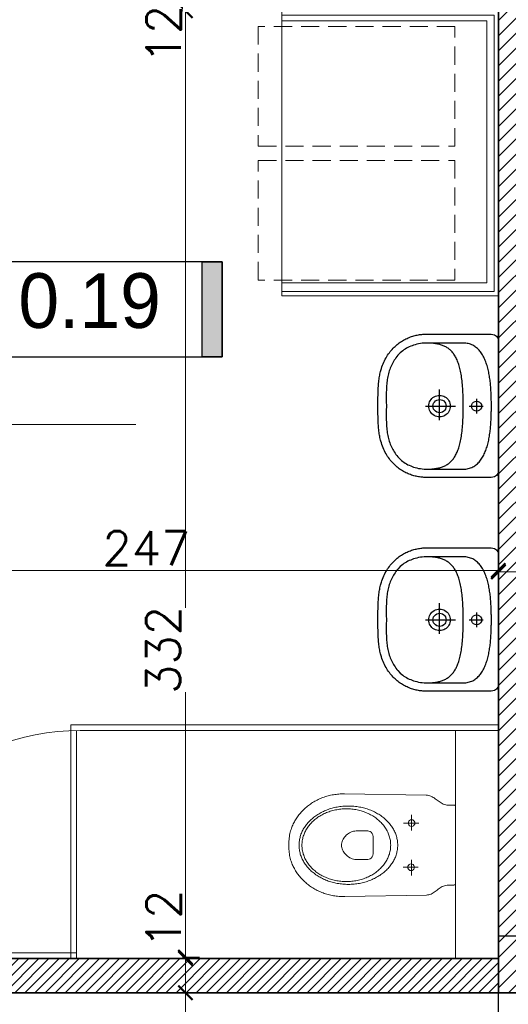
# Model space of a CAD drawing. Header units: millimetres. Extents: x -740 to 33545, y 5178 to 22494.
# Tile 159 of 256: x 10086 to 10258, y 9904 to 10249. Entities that reach past the tile are written whole.
import ezdxf
from ezdxf.lldxf.tags import DXFTag

# ---------------------------------------------------------------- set-up
doc = ezdxf.new("R2010")
doc.units = ezdxf.units.MM
doc.header["$MEASUREMENT"] = 0
doc.linetypes.add('DASHED2', pattern=[9.525, 6.35, -3.175])
doc.layers.get('Defpoints').update_dxf_attribs({"color": 252})
for name, color, linetype, lineweight in [('A_istniejące ściany', 252, 'Continuous', 35), ('A_opisy', 252, 'Continuous', 15), ('A_wyposażenie', 252, 'Continuous', 9), ('A_ściany projektowane', 252, 'Continuous', 35), ('l.przerywana', 252, 'ICAD_ISO03W100', 5), ('l.widokowa', 252, 'Continuous', 15), ('l.wypełnien', 252, 'Continuous', 5), ('szraf1', 252, 'Continuous', 5), ('wymiarowanie', 252, 'Continuous', 9)]:
    doc.layers.add(name, color=color, linetype=linetype, lineweight=lineweight)
doc.layers.add('tabelki opis', color=252, linetype='Continuous')
doc.layers.add('WYPOSAŻENIE', color=252, linetype='Continuous')
doc.styles.add('ARIALL', font='GOTHIC.TTF', dxfattribs={"height": 40})
doc.styles.add('styl2', font='simplex.shx')
tags = doc.linetypes.add('ICAD_ISO03W100', pattern=[30, 12, -18]).pattern_tags.tags
tags[6:7] = [DXFTag(74, 4), DXFTag(75, 0), DXFTag(340, '0'), DXFTag(46, 1.0), DXFTag(50, 0.0), DXFTag(44, 0.0), DXFTag(45, 0.0)]
tags[4:5] = [DXFTag(74, 4), DXFTag(75, 0), DXFTag(340, '0'), DXFTag(46, 1.0), DXFTag(50, 0.0), DXFTag(44, 0.0), DXFTag(45, 0.0)]
doc.dimstyles.new('Skala 1-50', dxfattribs={"dimtxt": 12, "dimasz": 5, "dimexe": 1, "dimexo": 1, "dimgap": 1.5, "dimtad": 1, "dimdec": 1, "dimrnd": 0.5, "dimtxsty": 'styl2', "dimblk": 'ARCHTICK', "dimcen": 5, "dimadec": 0, "dimazin": 0, "dimtfac": 1, "dimtdec": 1, "dimtmove": 1, "dimatfit": 3, "dimldrblk": 'ARCHTICK', "dimfxl": 0, "dimlwd": -1, "dimlwe": -1, "dimarcsym": 0})

# ---------------------------------------------------------------- blocks, each defined once
blk = doc.blocks.new('zw$1165')
at = {"layer": 'WYPOSAŻENIE', "color": 0}
for points in [[(25.14, 42.24), (24.52, 42.24), (23.91, 42.24), (23.31, 42.24), (22.72, 42.23), (22.13, 42.23), (21.56, 42.22), (20.99, 42.2), (20.44, 42.19), (19.89, 42.17), (19.35, 42.15), (18.82, 42.12), (18.3, 42.09), (17.78, 42.05), (17.28, 42.01), (16.78, 41.96), (16.3, 41.91), (15.82, 41.85), (15.35, 41.78), (14.89, 41.71), (14.43, 41.63), (13.99, 41.54), (13.55, 41.44), (13.12, 41.33), (12.7, 41.22), (12.7, 41.22), (12.09, 41.03), (11.51, 40.84), (10.93, 40.63), (10.38, 40.4), (9.84, 40.17), (9.32, 39.92), (8.81, 39.67), (8.32, 39.4), (7.85, 39.12), (7.39, 38.84), (6.95, 38.54), (6.52, 38.23), (6.11, 37.92), (5.72, 37.6), (5.34, 37.27), (4.97, 36.93), (4.62, 36.58), (4.28, 36.23), (3.96, 35.87), (3.65, 35.51), (3.36, 35.14), (3.08, 34.76), (2.81, 34.39), (2.56, 34), (2.32, 33.62), (2.09, 33.23), (1.88, 32.83), (1.67, 32.44), (1.48, 32.04), (1.31, 31.64), (1.14, 31.24), (0.99, 30.84), (0.85, 30.44), (0.72, 30.03), (0.6, 29.63), (0.49, 29.23), (0.4, 28.83), (0.31, 28.43), (0.24, 28.03), (0.17, 27.64), (0.12, 27.25), (0.08, 26.86), (0.04, 26.47), (0.02, 26.09), (0, 25.72), (0, 25.34), (0, 25.34), (0, 3.19), (0.03, 2.5), (0.11, 1.9), (0.25, 1.4), (0.44, 0.99), (0.7, 0.66), (1.01, 0.4), (1.39, 0.22), (1.82, 0.09), (2.33, 0.02), (2.89, 0), (25.14, 0), (47.39, 0), (47.96, 0.02), (48.46, 0.09), (48.9, 0.22), (49.28, 0.4), (49.59, 0.66), (49.84, 0.99), (50.04, 1.4), (50.18, 1.9), (50.26, 2.5), (50.29, 3.19), (50.29, 25.34), (50.28, 25.72), (50.27, 26.09), (50.24, 26.47), (50.21, 26.86), (50.17, 27.25), (50.11, 27.64), (50.05, 28.03), (49.98, 28.43), (49.89, 28.83), (49.79, 29.23), (49.69, 29.63), (49.57, 30.03), (49.44, 30.44), (49.3, 30.84), (49.15, 31.24), (48.98, 31.64), (48.8, 32.04), (48.61, 32.44), (48.41, 32.83), (48.2, 33.23), (47.97, 33.62), (47.73, 34), (47.48, 34.39), (47.21, 34.76), (46.93, 35.14), (46.63, 35.51), (46.33, 35.87), (46, 36.23), (45.67, 36.58), (45.32, 36.93), (44.95, 37.27), (44.57, 37.6), (44.17, 37.92), (43.76, 38.23), (43.34, 38.54), (42.9, 38.84), (42.44, 39.12), (41.96, 39.4), (41.48, 39.67), (40.97, 39.92), (40.45, 40.17), (39.91, 40.4), (39.35, 40.63), (38.78, 40.84), (38.19, 41.03), (37.59, 41.22), (37.59, 41.22), (37.16, 41.33), (36.74, 41.44), (36.3, 41.54), (35.85, 41.63), (35.4, 41.71), (34.94, 41.78), (34.47, 41.85), (33.99, 41.91), (33.5, 41.96), (33.01, 42.01), (32.5, 42.05), (31.99, 42.09), (31.47, 42.12), (30.94, 42.15), (30.4, 42.17), (29.85, 42.19), (29.3, 42.2), (28.73, 42.22), (28.15, 42.23), (27.57, 42.23), (26.98, 42.24), (26.38, 42.24), (25.76, 42.24), (25.14, 42.24), (25.14, 42.24)], [(25.25, 39.29), (25.78, 39.29), (26.31, 39.3), (26.86, 39.3), (27.41, 39.3), (27.96, 39.31), (28.52, 39.31), (29.08, 39.31), (29.65, 39.31), (30.21, 39.3), (30.77, 39.29), (31.33, 39.27), (31.89, 39.24), (32.45, 39.21), (32.99, 39.17), (33.53, 39.12), (34.07, 39.06), (34.59, 38.99), (35.1, 38.9), (35.61, 38.8), (36.12, 38.69), (36.61, 38.56), (37.11, 38.42), (37.6, 38.27), (38.08, 38.1), (38.56, 37.92), (39.04, 37.72), (39.51, 37.51), (39.97, 37.28), (40.43, 37.04), (40.88, 36.78), (41.33, 36.51), (41.77, 36.22), (42.21, 35.91), (42.64, 35.58), (43.06, 35.24), (43.92, 34.42), (44.3, 33.99), (44.65, 33.56), (44.97, 33.12), (45.27, 32.67), (45.54, 32.21), (45.8, 31.73), (46.03, 31.25), (46.24, 30.75), (46.44, 30.24), (46.62, 29.71), (46.79, 29.16), (46.94, 28.6), (47.09, 28.02), (47.2, 27.34), (47.29, 26.67), (47.35, 26), (47.38, 25.32), (47.38, 12.31), (47.36, 11.84), (47.32, 11.39), (47.25, 10.96), (47.17, 10.54), (47.06, 10.13), (46.93, 9.74), (46.77, 9.36), (46.6, 8.99), (46.41, 8.64), (46.2, 8.3), (45.97, 7.97), (45.73, 7.65), (45.47, 7.35), (45.19, 7.06), (44.89, 6.78), (44.58, 6.51), (44.26, 6.26), (43.92, 6.01), (43.57, 5.78), (43.21, 5.55), (42.83, 5.34), (42.45, 5.14), (42.05, 4.94), (41.64, 4.76), (41.23, 4.58), (40.81, 4.42), (40.37, 4.26), (39.93, 4.11), (39.49, 3.97), (39.04, 3.84), (38.58, 3.72), (38.12, 3.6), (37.65, 3.49), (37.18, 3.39), (36.71, 3.3), (36.23, 3.21), (35.76, 3.13), (35.28, 3.05), (34.8, 2.98), (34.33, 2.92), (33.85, 2.86), (33.38, 2.8), (32.91, 2.76), (32.44, 2.71), (31.97, 2.67), (31.51, 2.64), (31.06, 2.61), (30.61, 2.58), (30.16, 2.56), (29.73, 2.53), (29.3, 2.52), (28.88, 2.5), (28.46, 2.49), (28.06, 2.48), (27.67, 2.47), (27.28, 2.47), (26.91, 2.46), (26.55, 2.46), (26.21, 2.46), (25.87, 2.46), (25.55, 2.46), (25.25, 2.46), (25.25, 2.46), (24.94, 2.46), (24.63, 2.46), (24.29, 2.46), (23.95, 2.46), (23.59, 2.46), (23.22, 2.47), (22.83, 2.47), (22.44, 2.48), (22.04, 2.49), (21.62, 2.5), (21.2, 2.52), (20.77, 2.53), (20.34, 2.56), (19.89, 2.58), (19.44, 2.61), (18.99, 2.64), (18.53, 2.67), (18.06, 2.71), (17.59, 2.76), (17.12, 2.8), (16.65, 2.86), (16.17, 2.92), (15.69, 2.98), (15.22, 3.05), (14.74, 3.13), (14.26, 3.21), (13.79, 3.3), (13.32, 3.39), (12.85, 3.49), (12.38, 3.6), (11.92, 3.72), (11.46, 3.84), (11.01, 3.97), (10.56, 4.11), (10.13, 4.26), (9.69, 4.42), (9.27, 4.58), (8.85, 4.76), (8.45, 4.94), (8.05, 5.14), (7.67, 5.34), (7.29, 5.55), (6.93, 5.78), (6.58, 6.01), (6.24, 6.26), (5.92, 6.51), (5.61, 6.78), (5.31, 7.06), (5.03, 7.35), (4.77, 7.65), (4.52, 7.97), (4.3, 8.3), (4.09, 8.64), (3.9, 8.99), (3.72, 9.36), (3.57, 9.74), (3.44, 10.13), (3.33, 10.54), (3.25, 10.96), (3.18, 11.39), (3.14, 11.84), (3.12, 12.31), (3.12, 12.31), (3.12, 25.32), (3.15, 26), (3.21, 26.67), (3.29, 27.34), (3.41, 28.02), (3.56, 28.6), (3.71, 29.16), (3.88, 29.71), (4.06, 30.24), (4.26, 30.75), (4.47, 31.25), (4.7, 31.73), (4.96, 32.21), (5.23, 32.67), (5.53, 33.12), (5.85, 33.56), (6.2, 33.99), (6.57, 34.42), (7.43, 35.24), (7.86, 35.58), (8.29, 35.91), (8.73, 36.22), (9.17, 36.51), (9.62, 36.78), (10.07, 37.04), (10.53, 37.28), (10.99, 37.51), (11.46, 37.72), (11.94, 37.92), (12.42, 38.1), (12.9, 38.27), (13.39, 38.42), (13.88, 38.56), (14.38, 38.69), (14.89, 38.8), (15.4, 38.9), (15.91, 38.99), (16.43, 39.06), (16.96, 39.12), (17.51, 39.17), (18.05, 39.21), (18.61, 39.24), (19.16, 39.27), (19.73, 39.29), (20.29, 39.3), (20.85, 39.31), (21.42, 39.31), (21.98, 39.31), (22.54, 39.31), (23.09, 39.3), (23.64, 39.3), (24.19, 39.3), (24.72, 39.29), (25.25, 39.29)], [(25.25, 12.31), (24.4, 12.31), (23.58, 12.32), (22.77, 12.34), (21.99, 12.36), (21.22, 12.38), (20.48, 12.42), (19.75, 12.45), (19.05, 12.5), (18.36, 12.55), (17.7, 12.6), (17.05, 12.67), (16.42, 12.73), (15.81, 12.81), (15.22, 12.89), (14.64, 12.98), (14.09, 13.07), (13.55, 13.17), (13.03, 13.27), (12.52, 13.38), (12.03, 13.5), (11.56, 13.62), (11.1, 13.75), (10.66, 13.89), (10.24, 14.03), (9.83, 14.18), (9.43, 14.33), (9.05, 14.49), (8.69, 14.66), (8.34, 14.83), (8, 15.01), (7.68, 15.19), (7.37, 15.38), (7.07, 15.58), (6.79, 15.79), (6.52, 16), (6.26, 16.21), (6.01, 16.44), (5.78, 16.67), (5.56, 16.9), (5.35, 17.15), (5.15, 17.4), (4.96, 17.65), (4.79, 17.91), (4.62, 18.18), (4.46, 18.46), (4.32, 18.74), (4.18, 19.03), (4.06, 19.32), (3.94, 19.62), (3.83, 19.93), (3.73, 20.24), (3.64, 20.56), (3.56, 20.89), (3.48, 21.23), (3.42, 21.57), (3.36, 21.91), (3.31, 22.27), (3.26, 22.63), (3.22, 23), (3.19, 23.37), (3.17, 23.75), (3.15, 24.14), (3.13, 24.54), (3.13, 24.94), (3.12, 25.34)], [(25.26, 16.85), (25.77, 16.89), (26.26, 16.99), (26.72, 17.15), (27.16, 17.37), (27.56, 17.64), (27.92, 17.96), (28.24, 18.32), (28.51, 18.72), (28.73, 19.16), (28.89, 19.62), (28.99, 20.11), (29.03, 20.63), (28.99, 21.14), (28.89, 21.63), (28.73, 22.09), (28.51, 22.53), (28.24, 22.93), (27.92, 23.29), (27.56, 23.61), (27.16, 23.88), (26.72, 24.1), (26.26, 24.26), (25.77, 24.36), (25.26, 24.4), (24.75, 24.36), (24.26, 24.26), (23.79, 24.1), (23.36, 23.88), (22.95, 23.61), (22.59, 23.29), (22.27, 22.93), (22, 22.53), (21.78, 22.09), (21.62, 21.63), (21.52, 21.14), (21.49, 20.63), (21.52, 20.11), (21.62, 19.62), (21.78, 19.16), (22, 18.72), (22.27, 18.32), (22.59, 17.96), (22.95, 17.64), (23.36, 17.37), (23.79, 17.15), (24.26, 16.99), (24.75, 16.89), (25.26, 16.85)], [(47.38, 25.34), (47.37, 24.94), (47.37, 24.54), (47.35, 24.14), (47.33, 23.75), (47.31, 23.37), (47.28, 23), (47.24, 22.63), (47.19, 22.27), (47.14, 21.91), (47.08, 21.57), (47.02, 21.23), (46.94, 20.89), (46.86, 20.56), (46.77, 20.24), (46.67, 19.93), (46.56, 19.62), (46.44, 19.32), (46.32, 19.03), (46.18, 18.74), (46.04, 18.46), (45.88, 18.18), (45.71, 17.91), (45.54, 17.65), (45.35, 17.4), (45.15, 17.15), (44.94, 16.9), (44.72, 16.67), (44.49, 16.44), (44.24, 16.21), (43.98, 16), (43.71, 15.79), (43.43, 15.58), (43.13, 15.38), (42.82, 15.19), (42.5, 15.01), (42.16, 14.83), (41.81, 14.66), (41.45, 14.49), (41.07, 14.33), (40.67, 14.18), (40.26, 14.03), (39.84, 13.89), (39.4, 13.75), (38.94, 13.62), (38.47, 13.5), (37.98, 13.38), (37.47, 13.27), (36.95, 13.17), (36.41, 13.07), (35.85, 12.98), (35.28, 12.89), (34.69, 12.81), (34.08, 12.73), (33.45, 12.67), (32.8, 12.6), (32.14, 12.55), (31.45, 12.5), (30.75, 12.45), (30.02, 12.42), (29.28, 12.38), (28.51, 12.36), (27.73, 12.34), (26.92, 12.32), (26.1, 12.31), (25.25, 12.31)], [(25.26, 25.56), (25.26, 15)], [(25.26, 18.31), (25.79, 18.37), (26.27, 18.55), (26.7, 18.82), (27.06, 19.18), (27.33, 19.61), (27.51, 20.1), (27.57, 20.63), (27.51, 21.15), (27.33, 21.64), (27.06, 22.07), (26.7, 22.43), (26.27, 22.7), (25.79, 22.88), (25.26, 22.94), (24.73, 22.88), (24.24, 22.7), (23.81, 22.43), (23.45, 22.07), (23.18, 21.64), (23.01, 21.15), (22.94, 20.63), (22.94, 20.63), (23.01, 20.1), (23.18, 19.61), (23.45, 19.18), (23.81, 18.82), (24.24, 18.55), (24.73, 18.37), (25.26, 18.31), (25.26, 18.31)], [(30.17, 20.65), (19.42, 20.65)], [(22.71, 7.72), (27.8, 7.72)], [(25.26, 5.87), (25.81, 5.96), (26.3, 6.21), (26.68, 6.59), (26.93, 7.08), (27.02, 7.63), (26.93, 8.19), (26.68, 8.67), (26.3, 9.05), (25.81, 9.3), (25.26, 9.39), (24.7, 9.3), (24.22, 9.05), (23.84, 8.67), (23.59, 8.19), (23.5, 7.63), (23.59, 7.08), (23.84, 6.59), (24.22, 6.21), (24.7, 5.96), (25.26, 5.87)], [(25.25, 10.21), (25.25, 5.27)]]:
    blk.add_lwpolyline(points, dxfattribs=at)
blk = doc.blocks.new('_ArchTick')
at = {"color": 0, "linetype": 'ByBlock', "const_width": 0.15}
blk.add_lwpolyline([(-0.5, -0.5), (0.5, 0.5)], dxfattribs=at)
blk = doc.blocks.new('*D1180')
at = {"layer": 'Defpoints', "color": 0}
for p in [(10254.19, 10079.07), (10007.19, 10070.25), (10254.19, 10055.97)]:
    blk.add_point(p, dxfattribs=at)
at = {"layer": 'wymiarowanie', "color": 0}
for p, q in [((10007.19, 10060.97), (10007.19, 10054.97)), ((10254.19, 10060.97), (10254.19, 10054.97)), ((10007.19, 10055.97), (10254.19, 10055.97))]:
    blk.add_line(p, q, dxfattribs=at)
at = {"layer": 'wymiarowanie', "color": 0, "xscale": 5, "yscale": 5, "zscale": 5, "rotation": 180}
blk.add_blockref('_ArchTick', (10007.19, 10055.97), dxfattribs=at)
at = {"layer": 'wymiarowanie', "color": 0, "xscale": 5, "yscale": 5, "zscale": 5}
blk.add_blockref('_ArchTick', (10254.19, 10055.97), dxfattribs=at)
at = {"layer": 'wymiarowanie', "color": 0, "insert": (10130.69, 10063.77), "char_height": 12, "attachment_point": 5, "style": 'styl2'}
blk.add_mtext('247', dxfattribs=at)
blk = doc.blocks.new('*D1181')
at = {"layer": 'Defpoints', "color": 0}
for p in [(10254.19, 10079.07), (10279.59, 10078.25), (10279.59, 10055.46)]:
    blk.add_point(p, dxfattribs=at)
at = {"layer": 'wymiarowanie', "color": 0}
for p, q in [((10254.19, 10060.46), (10254.19, 10054.46)), ((10279.59, 10060.46), (10279.59, 10054.46)), ((10254.19, 10055.46), (10279.59, 10055.46)), ((10279.59, 10055.46), (10327.64, 10055.46))]:
    blk.add_line(p, q, dxfattribs=at)
at = {"layer": 'wymiarowanie', "color": 0, "xscale": 5, "yscale": 5, "zscale": 5, "rotation": 180}
blk.add_blockref('_ArchTick', (10254.19, 10055.46), dxfattribs=at)
at = {"layer": 'wymiarowanie', "color": 0, "xscale": 5, "yscale": 5, "zscale": 5}
blk.add_blockref('_ArchTick', (10279.59, 10055.46), dxfattribs=at)
at = {"layer": 'wymiarowanie', "color": 0, "insert": (10310.57, 10063.81), "char_height": 12, "attachment_point": 5, "style": 'styl2'}
blk.add_mtext('25,5', dxfattribs=at)
blk = doc.blocks.new('*D2218')
at = {"layer": 'Defpoints', "color": 0}
for p in [(10154.19, 10264.34), (10144.39, 10252.34), (10152.1, 10252.34)]:
    blk.add_point(p, dxfattribs=at)
at = {"layer": 'wymiarowanie', "color": 0}
for p, q in [((10149.39, 10264.34), (10143.39, 10264.34)), ((10144.39, 10264.34), (10144.39, 10252.34)), ((10149.39, 10252.34), (10143.39, 10252.34))]:
    blk.add_line(p, q, dxfattribs=at)
at = {"layer": 'wymiarowanie', "color": 0, "xscale": 5, "yscale": 5, "zscale": 5}
for p, rotation in [((10144.39, 10264.34), 90), ((10144.39, 10252.34), 270)]:
    blk.add_blockref('_ArchTick', p, dxfattribs=dict(at, rotation=rotation))
at = {"layer": 'wymiarowanie', "color": 0, "insert": (10136.74, 10244.13), "char_height": 12, "attachment_point": 5, "rotation": 90, "style": 'styl2'}
blk.add_mtext('12', dxfattribs=at)
blk = doc.blocks.new('*D2219')
at = {"layer": 'Defpoints', "color": 0}
for p in [(10152.1, 10252.34), (10144.39, 9920.26), (10165.23, 9920.26)]:
    blk.add_point(p, dxfattribs=at)
at = {"layer": 'wymiarowanie', "color": 0}
for p, q in [((10149.39, 10252.34), (10143.39, 10252.34)), ((10144.39, 10252.34), (10144.39, 10042.8)), ((10144.39, 9920.26), (10144.39, 10013.25)), ((10149.39, 9920.26), (10143.39, 9920.26))]:
    blk.add_line(p, q, dxfattribs=at)
at = {"layer": 'wymiarowanie', "color": 0, "xscale": 5, "yscale": 5, "zscale": 5}
for p, rotation in [((10144.39, 10252.34), 90), ((10144.39, 9920.26), 270)]:
    blk.add_blockref('_ArchTick', p, dxfattribs=dict(at, rotation=rotation))
at = {"layer": 'wymiarowanie', "color": 0, "insert": (10136.59, 10028.03), "char_height": 12, "attachment_point": 5, "rotation": 90, "style": 'styl2'}
blk.add_mtext('332', dxfattribs=at)
blk = doc.blocks.new('*D2220')
at = {"layer": 'Defpoints', "color": 0}
for p in [(10165.23, 9919.76), (10144.39, 9907.76), (10155.37, 9907.76)]:
    blk.add_point(p, dxfattribs=at)
at = {"layer": 'wymiarowanie', "color": 0}
for p, q in [((10149.39, 9919.76), (10143.39, 9919.76)), ((10144.39, 9919.76), (10144.39, 9907.76)), ((10149.39, 9907.76), (10143.39, 9907.76))]:
    blk.add_line(p, q, dxfattribs=at)
at = {"layer": 'wymiarowanie', "color": 0, "xscale": 5, "yscale": 5, "zscale": 5}
for p, rotation in [((10144.39, 9919.76), 90), ((10144.39, 9907.76), 270)]:
    blk.add_blockref('_ArchTick', p, dxfattribs=dict(at, rotation=rotation))
at = {"layer": 'wymiarowanie', "color": 0, "insert": (10136.74, 9933.67), "char_height": 12, "attachment_point": 5, "rotation": 90, "style": 'styl2'}
blk.add_mtext('12', dxfattribs=at)
blk = doc.blocks.new('*D2221')
at = {"layer": 'Defpoints', "color": 0}
for p in [(10155.37, 9907.76), (10144.39, 9782.76), (10155.37, 9782.76)]:
    blk.add_point(p, dxfattribs=at)
at = {"layer": 'wymiarowanie', "color": 0}
for p, q in [((10149.39, 9907.76), (10143.39, 9907.76)), ((10144.39, 9907.76), (10144.39, 9782.76)), ((10149.39, 9782.76), (10143.39, 9782.76))]:
    blk.add_line(p, q, dxfattribs=at)
at = {"layer": 'wymiarowanie', "color": 0, "xscale": 5, "yscale": 5, "zscale": 5}
for p, rotation in [((10144.39, 9907.76), 90), ((10144.39, 9782.76), 270)]:
    blk.add_blockref('_ArchTick', p, dxfattribs=dict(at, rotation=rotation))
at = {"layer": 'wymiarowanie', "color": 0, "insert": (10136.59, 9845.26), "char_height": 12, "attachment_point": 5, "rotation": 90, "style": 'styl2'}
blk.add_mtext('125', dxfattribs=at)
blk = doc.blocks.new('*D2478')
at = {"layer": 'Defpoints', "color": 0}
for p in [(10007.19, 9907.76), (10279.59, 9907.76), (10279.59, 9871.75)]:
    blk.add_point(p, dxfattribs=at)
at = {"layer": 'wymiarowanie', "color": 0}
for p, q in [((10007.19, 9876.75), (10007.19, 9870.75)), ((10279.59, 9876.75), (10279.59, 9870.75)), ((10007.19, 9871.75), (10279.59, 9871.75))]:
    blk.add_line(p, q, dxfattribs=at)
at = {"layer": 'wymiarowanie', "color": 0, "xscale": 5, "yscale": 5, "zscale": 5, "rotation": 180}
blk.add_blockref('_ArchTick', (10007.19, 9871.75), dxfattribs=at)
at = {"layer": 'wymiarowanie', "color": 0, "xscale": 5, "yscale": 5, "zscale": 5}
blk.add_blockref('_ArchTick', (10279.59, 9871.75), dxfattribs=at)
at = {"layer": 'wymiarowanie', "color": 0, "insert": (10143.39, 9880.09), "char_height": 12, "attachment_point": 5, "style": 'styl2'}
blk.add_mtext('272,5', dxfattribs=at)

msp = doc.modelspace()

# ---------------------------------------------------------------- hatches: boundary and pattern name
at = {"layer": 'l.wypełnien'}
h = msp.add_hatch(dxfattribs=at)
h.set_pattern_fill('ANSI31', color=256, scale=30, style=0)
h.paths.add_polyline_path([(10179.68, 10402.52), (10279.59, 10402.52), (10279.59, 10396.52), (10273.59, 10396.52), (10273.59, 10123.69), (10279.59, 10126.48), (10279.59, 10017.29), (10316.23, 10017.29), (10316.23, 9992.74), (10279.59, 9992.74), (10279.59, 9927.76), (10254.19, 9927.76), (10254.19, 10359.34), (10179.68, 10359.34)])
h.paths.add_polyline_path([(10260.11, 10246.37), (10272.71, 10246.37), (10272.71, 10279.87), (10260.11, 10279.87)], flags=24)
h.paths.add_polyline_path([(10504.8, 10309.84), (10504.8, 10297.84), (10504.8, 10254.75), (10504.8, 10017.29), (10504.8, 9992.74), (10504.8, 9927.76), (10529.35, 9927.76), (10529.35, 10281.34), (10542.35, 10281.34), (10542.35, 10359.34), (10636.35, 10359.34), (10635.51, 10402.52), (10504.8, 10402.52), (10504.8, 10396.52)])
h.paths.add_polyline_path([(10504.8, 10396.52), (10510.8, 10396.52), (10510.8, 10309.84), (10504.8, 10309.84)], flags=16)
h.paths.add_polyline_path([(10504.8, 10392.52), (10504.8, 10309.84), (10510.8, 10309.84), (10510.8, 10396.52), (10504.8, 10396.52)], flags=0)
h.paths.add_polyline_path([(10515.95, 10326.34), (10515.95, 10347.34), (10530.35, 10347.34), (10530.35, 10326.34)], flags=16)
h.paths.add_polyline_path([(10515.95, 10347.34), (10515.95, 10326.34), (10530.35, 10326.34), (10530.35, 10347.34)], flags=0)
h.paths.add_polyline_path([(10515.95, 10297.84), (10515.95, 10293.34), (10530.35, 10293.34), (10530.35, 10314.34), (10515.95, 10314.34), (10515.95, 10309.84)], flags=16)
h.paths.add_polyline_path([(10515.95, 10297.84), (10515.95, 10309.84), (10515.95, 10314.34), (10530.35, 10314.34), (10530.35, 10293.34), (10515.95, 10293.34)], flags=0)
h.paths.add_polyline_path([(10504.8, 10254.75), (10504.8, 10297.84), (10510.8, 10297.84), (10510.8, 10254.75)], flags=16)
h.paths.add_polyline_path([(10510.8, 10254.75), (10510.8, 10297.84), (10504.8, 10297.84), (10504.8, 10259.75), (10504.8, 10254.75)], flags=0)
h.paths.add_polyline_path([(10504.8, 10297.84), (10510.8, 10297.84), (10510.8, 10309.84), (10504.8, 10309.84)], flags=16)
h.paths.add_polyline_path([(10504.8, 10309.84), (10510.8, 10309.84), (10510.8, 10297.84), (10504.8, 10297.84)], flags=0)
h.paths.add_polyline_path([(10510.8, 10309.84), (10515.95, 10309.84), (10515.95, 10297.84), (10510.8, 10297.84)], flags=16)
h.paths.add_polyline_path([(10510.84, 10326.02), (10523.45, 10326.02), (10523.45, 10359.52), (10510.84, 10359.52)], flags=8)
h.paths.add_polyline_path([(10510.84, 10326.02), (10523.45, 10326.02), (10523.45, 10359.52), (10510.84, 10359.52)], flags=8)
h.paths.add_polyline_path([(9506.72, 10359.34), (9506.72, 10402.52), (9858.19, 10402.52), (9858.19, 10359.34)])
h.paths.add_polyline_path([(10000.19, 10359.34), (10089.09, 10359.34), (10089.09, 10402.52), (10000.19, 10402.52)])
h.paths.add_polyline_path([(10273.59, 10123.69), (10273.59, 10396.52), (10279.59, 10396.52), (10279.59, 10359.34), (10279.59, 10126.48)])
h.paths.add_polyline_path([(10372.72, 9992.74), (10372.72, 10017.29), (10316.23, 10017.29), (10316.23, 9992.74)])
h.paths.add_polyline_path([(9858.19, 10359.34), (9858.19, 10402.52), (9878.19, 10402.52), (9878.19, 10359.34)])
h.paths.add_polyline_path([(10000.19, 10359.34), (10000.19, 10402.52), (9980.19, 10402.52), (9980.19, 10359.34)])
h.paths.add_polyline_path([(10279.59, 9907.76), (10279.59, 9927.76), (10254.19, 9927.76), (10254.19, 9907.76)])
h.paths.add_polyline_path([(10529.35, 9907.76), (10529.35, 9927.76), (10504.8, 9927.76), (10504.8, 9907.76)])
h.paths.add_polyline_path([(10494.8, 10017.29), (10494.8, 9992.74), (10504.8, 9992.74), (10504.8, 10017.29)])
h = msp.add_hatch(dxfattribs=at)
h.set_pattern_fill('ANSI31', color=256, scale=20, style=0)
h.paths.add_polyline_path([(9995.19, 10040.34), (9995.19, 9907.76), (10254.19, 9907.76), (10254.19, 9919.76), (10134.19, 9919.76), (10054.19, 9919.76), (10007.19, 9919.76), (10007.19, 10040.34), (10007.19, 10140.34), (9995.19, 10140.34)])
h.paths.add_polyline_path([(9995.19, 10242.34), (10007.19, 10242.34), (10007.19, 10252.34), (10057.19, 10252.34), (10057.19, 10264.34), (10007.19, 10264.34), (10007.19, 10359.34), (9995.19, 10359.34)])
at = {"layer": 'tabelki opis'}
msp.add_hatch(color=256, dxfattribs=at).paths.add_polyline_path([(10157.25, 10130.93), (10157.25, 10164.19), (10150.29, 10164.19), (10150.29, 10130.93)])

# ---------------------------------------------------------------- linework, layer by layer
at = {"layer": 'A_istniejące ściany'}
msp.add_lwpolyline([(10254.19, 10359.34), (10254.19, 9907.76)], dxfattribs=at)
at = {"layer": 'A_wyposażenie'}
for points in [[(10254.19, 10152.34), (10178.19, 10152.34), (10178.19, 10252.34), (10254.19, 10252.34)], [(10252.69, 10153.84), (10178.19, 10153.84), (10178.19, 10250.84), (10252.69, 10250.84)], [(10250.19, 10156.84), (10178.19, 10156.84), (10178.19, 10248.84), (10250.19, 10248.84)], [(10180.67, 9959.51), (10180.67, 9959.98), (10180.69, 9960.47), (10180.71, 9960.98), (10180.75, 9961.5), (10180.8, 9962.02), (10180.87, 9962.55), (10180.95, 9963.07), (10181.05, 9963.59), (10181.17, 9964.09), (10181.3, 9964.59), (10181.45, 9965.07), (10181.59, 9965.45), (10181.73, 9965.84), (10181.89, 9966.22), (10182.06, 9966.6), (10182.24, 9966.98), (10182.42, 9967.35), (10182.62, 9967.71), (10182.82, 9968.08), (10183.03, 9968.44), (10183.26, 9968.79), (10183.49, 9969.14), (10183.73, 9969.49), (10183.97, 9969.83), (10184.23, 9970.16), (10184.5, 9970.49), (10184.77, 9970.82), (10185.05, 9971.14), (10185.34, 9971.45), (10185.64, 9971.76), (10185.94, 9972.06), (10186.26, 9972.35), (10186.58, 9972.64), (10186.91, 9972.92), (10187.24, 9973.2), (10187.58, 9973.47), (10187.93, 9973.73), (10188.29, 9973.98), (10188.66, 9974.23), (10189.03, 9974.47), (10189.41, 9974.7), (10189.79, 9974.93), (10190.18, 9975.14), (10190.58, 9975.35), (10190.99, 9975.55), (10191.4, 9975.74), (10191.81, 9975.92), (10192.24, 9976.1), (10192.67, 9976.26), (10193.1, 9976.42), (10193.54, 9976.56), (10193.99, 9976.7), (10194.44, 9976.82), (10194.9, 9976.94), (10195.36, 9977.05), (10195.83, 9977.15), (10196.31, 9977.23), (10196.78, 9977.31), (10197.27, 9977.37), (10197.76, 9977.43), (10198.25, 9977.47), (10198.75, 9977.5), (10199.25, 9977.52), (10199.76, 9977.53), (10200.27, 9977.53), (10200.27, 9977.53), (10228.9, 9977.1), (10229.34, 9977.07), (10229.76, 9976.99), (10230.16, 9976.87), (10230.55, 9976.72), (10230.93, 9976.53), (10231.29, 9976.32), (10231.65, 9976.09), (10232, 9975.85), (10232.35, 9975.6), (10232.69, 9975.34), (10233.04, 9975.08), (10233.39, 9974.82), (10233.75, 9974.58), (10234.11, 9974.35), (10234.49, 9974.15), (10234.88, 9973.97), (10235.28, 9973.82), (10235.71, 9973.71), (10236.15, 9973.63), (10236.62, 9973.61), (10238.5, 9973.6), (10238.87, 9973.54), (10239.1, 9973.3), (10239.17, 9972.79), (10239.19, 9959.57), (10239.2, 9946.34), (10239.13, 9945.84), (10238.9, 9945.6), (10238.52, 9945.53), (10236.65, 9945.52), (10236.18, 9945.5), (10235.74, 9945.43), (10235.31, 9945.31), (10234.91, 9945.16), (10234.52, 9944.98), (10234.14, 9944.77), (10233.78, 9944.54), (10233.42, 9944.3), (10233.07, 9944.05), (10232.72, 9943.79), (10232.38, 9943.53), (10232.03, 9943.27), (10231.68, 9943.03), (10231.33, 9942.8), (10230.96, 9942.59), (10230.59, 9942.4), (10230.2, 9942.25), (10229.8, 9942.13), (10229.38, 9942.05), (10228.93, 9942.02), (10200.31, 9941.52), (10199.8, 9941.52), (10199.29, 9941.53), (10198.79, 9941.55), (10198.29, 9941.58), (10197.79, 9941.62), (10197.31, 9941.68), (10196.82, 9941.74), (10196.34, 9941.81), (10195.87, 9941.9), (10195.4, 9942), (10194.94, 9942.1), (10194.48, 9942.22), (10194.03, 9942.34), (10193.58, 9942.48), (10193.14, 9942.62), (10192.7, 9942.78), (10192.27, 9942.94), (10191.85, 9943.11), (10191.43, 9943.3), (10191.02, 9943.49), (10190.62, 9943.68), (10190.22, 9943.89), (10189.83, 9944.11), (10189.44, 9944.33), (10189.06, 9944.56), (10188.69, 9944.8), (10188.32, 9945.05), (10187.97, 9945.3), (10187.61, 9945.56), (10187.27, 9945.83), (10186.93, 9946.1), (10186.61, 9946.38), (10186.28, 9946.67), (10185.97, 9946.97), (10185.66, 9947.27), (10185.37, 9947.57), (10185.08, 9947.89), (10184.79, 9948.21), (10184.52, 9948.53), (10184.25, 9948.86), (10184, 9949.19), (10183.75, 9949.53), (10183.51, 9949.88), (10183.28, 9950.23), (10183.05, 9950.58), (10182.84, 9950.94), (10182.63, 9951.3), (10182.44, 9951.67), (10182.25, 9952.04), (10182.07, 9952.41), (10181.91, 9952.79), (10181.75, 9953.17), (10181.6, 9953.56), (10181.46, 9953.95), (10181.46, 9953.95), (10181.31, 9954.43), (10181.18, 9954.92), (10181.06, 9955.43), (10180.96, 9955.94), (10180.88, 9956.47), (10180.81, 9956.99), (10180.76, 9957.51), (10180.72, 9958.03), (10180.69, 9958.54), (10180.67, 9959.03), (10180.67, 9959.51)], [(10218.88, 9959.55), (10218.87, 9959.94), (10218.85, 9960.34), (10218.82, 9960.73), (10218.77, 9961.12), (10218.7, 9961.5), (10218.63, 9961.89), (10218.54, 9962.27), (10218.44, 9962.64), (10218.32, 9963.01), (10218.19, 9963.38), (10218.05, 9963.74), (10217.9, 9964.1), (10217.74, 9964.45), (10217.56, 9964.8), (10217.37, 9965.15), (10217.17, 9965.49), (10216.96, 9965.82), (10216.74, 9966.15), (10216.51, 9966.48), (10216.26, 9966.8), (10216.01, 9967.11), (10215.75, 9967.42), (10215.47, 9967.72), (10215.19, 9968.01), (10214.89, 9968.3), (10214.59, 9968.58), (10214.28, 9968.86), (10213.96, 9969.13), (10213.63, 9969.39), (10213.29, 9969.64), (10212.94, 9969.89), (10212.59, 9970.13), (10212.22, 9970.36), (10211.85, 9970.59), (10211.47, 9970.81), (10211.08, 9971.02), (10210.69, 9971.22), (10210.29, 9971.41), (10209.88, 9971.59), (10209.46, 9971.77), (10209.04, 9971.94), (10208.61, 9972.09), (10208.18, 9972.24), (10207.74, 9972.38), (10207.29, 9972.51), (10206.84, 9972.63), (10206.38, 9972.74), (10205.92, 9972.84), (10205.46, 9972.93), (10204.98, 9973.02), (10204.51, 9973.09), (10204.03, 9973.15), (10203.54, 9973.19), (10203.05, 9973.23), (10202.56, 9973.26), (10202.06, 9973.28), (10201.56, 9973.28), (10201.56, 9973.28), (10201.06, 9973.28), (10200.57, 9973.26), (10200.07, 9973.23), (10199.58, 9973.19), (10199.1, 9973.14), (10198.62, 9973.08), (10198.14, 9973.01), (10197.67, 9972.93), (10197.2, 9972.83), (10196.74, 9972.73), (10196.28, 9972.62), (10195.83, 9972.5), (10195.39, 9972.37), (10194.95, 9972.23), (10194.51, 9972.08), (10194.09, 9971.92), (10193.67, 9971.75), (10193.25, 9971.58), (10192.84, 9971.39), (10192.44, 9971.2), (10192.05, 9971), (10191.66, 9970.79), (10191.28, 9970.57), (10190.91, 9970.34), (10190.55, 9970.11), (10190.19, 9969.87), (10189.84, 9969.62), (10189.51, 9969.36), (10189.18, 9969.1), (10188.86, 9968.83), (10188.54, 9968.56), (10188.24, 9968.27), (10187.95, 9967.98), (10187.67, 9967.69), (10187.39, 9967.39), (10187.13, 9967.08), (10186.88, 9966.76), (10186.63, 9966.45), (10186.4, 9966.12), (10186.18, 9965.79), (10185.97, 9965.46), (10185.77, 9965.11), (10185.58, 9964.77), (10185.41, 9964.42), (10185.25, 9964.07), (10185.09, 9963.71), (10184.95, 9963.34), (10184.83, 9962.98), (10184.71, 9962.6), (10184.61, 9962.23), (10184.52, 9961.85), (10184.45, 9961.47), (10184.38, 9961.08), (10184.34, 9960.69), (10184.3, 9960.3), (10184.28, 9959.91), (10184.27, 9959.51), (10184.27, 9959.51), (10184.28, 9959.11), (10184.3, 9958.72), (10184.34, 9958.33), (10184.39, 9957.94), (10184.45, 9957.55), (10184.53, 9957.17), (10184.62, 9956.79), (10184.72, 9956.42), (10184.83, 9956.05), (10184.96, 9955.68), (10185.1, 9955.32), (10185.25, 9954.96), (10185.42, 9954.6), (10185.6, 9954.25), (10185.78, 9953.91), (10185.98, 9953.57), (10186.19, 9953.23), (10186.42, 9952.9), (10186.65, 9952.58), (10186.89, 9952.26), (10187.15, 9951.95), (10187.41, 9951.64), (10187.68, 9951.34), (10187.97, 9951.05), (10188.26, 9950.76), (10188.56, 9950.47), (10188.88, 9950.2), (10189.2, 9949.93), (10189.53, 9949.67), (10189.87, 9949.41), (10190.21, 9949.17), (10190.57, 9948.93), (10190.93, 9948.69), (10191.31, 9948.47), (10191.68, 9948.25), (10192.07, 9948.04), (10192.47, 9947.84), (10192.87, 9947.65), (10193.28, 9947.46), (10193.69, 9947.29), (10194.11, 9947.12), (10194.54, 9946.96), (10194.98, 9946.82), (10195.42, 9946.68), (10195.86, 9946.55), (10196.31, 9946.43), (10196.77, 9946.31), (10197.23, 9946.21), (10197.7, 9946.12), (10198.17, 9946.04), (10198.65, 9945.97), (10199.13, 9945.91), (10199.61, 9945.86), (10200.1, 9945.82), (10200.6, 9945.8), (10201.09, 9945.78), (10201.59, 9945.77), (10201.59, 9945.77), (10202.09, 9945.78), (10202.59, 9945.8), (10203.08, 9945.83), (10203.57, 9945.87), (10204.06, 9945.92), (10204.54, 9945.98), (10205.01, 9946.05), (10205.48, 9946.13), (10205.95, 9946.22), (10206.41, 9946.32), (10206.87, 9946.44), (10207.32, 9946.56), (10207.77, 9946.69), (10208.21, 9946.83), (10208.64, 9946.98), (10209.07, 9947.14), (10209.49, 9947.31), (10209.9, 9947.48), (10210.31, 9947.67), (10210.71, 9947.86), (10211.11, 9948.06), (10211.49, 9948.27), (10211.87, 9948.49), (10212.24, 9948.72), (10212.61, 9948.95), (10212.96, 9949.19), (10213.31, 9949.44), (10213.65, 9949.69), (10213.98, 9949.96), (10214.3, 9950.23), (10214.61, 9950.5), (10214.91, 9950.78), (10215.21, 9951.07), (10215.49, 9951.37), (10215.76, 9951.67), (10216.03, 9951.98), (10216.28, 9952.29), (10216.52, 9952.61), (10216.75, 9952.94), (10216.97, 9953.27), (10217.18, 9953.6), (10217.38, 9953.94), (10217.57, 9954.29), (10217.75, 9954.64), (10217.91, 9954.99), (10218.06, 9955.35), (10218.2, 9955.71), (10218.33, 9956.08), (10218.44, 9956.45), (10218.54, 9956.83), (10218.63, 9957.21), (10218.71, 9957.59), (10218.77, 9957.97), (10218.82, 9958.36), (10218.85, 9958.75), (10218.88, 9959.15), (10218.88, 9959.55)], [(10216.42, 9959.54), (10216.41, 9959.95), (10216.39, 9960.35), (10216.35, 9960.75), (10216.3, 9961.14), (10216.23, 9961.53), (10216.15, 9961.92), (10216.05, 9962.3), (10215.94, 9962.68), (10215.82, 9963.06), (10215.68, 9963.43), (10215.53, 9963.79), (10215.37, 9964.15), (10215.19, 9964.51), (10215, 9964.86), (10214.8, 9965.2), (10214.59, 9965.54), (10214.36, 9965.87), (10214.13, 9966.2), (10213.88, 9966.52), (10213.62, 9966.83), (10213.35, 9967.14), (10213.07, 9967.44), (10212.78, 9967.73), (10212.48, 9968.01), (10212.16, 9968.29), (10211.84, 9968.56), (10211.51, 9968.83), (10211.17, 9969.08), (10210.83, 9969.33), (10210.47, 9969.56), (10210.1, 9969.79), (10209.73, 9970.02), (10209.34, 9970.23), (10208.95, 9970.43), (10208.56, 9970.62), (10208.15, 9970.81), (10207.74, 9970.98), (10207.32, 9971.15), (10206.89, 9971.3), (10206.46, 9971.44), (10206.02, 9971.58), (10205.58, 9971.7), (10205.12, 9971.81), (10204.67, 9971.91), (10204.21, 9972), (10203.74, 9972.08), (10203.27, 9972.15), (10202.79, 9972.2), (10202.31, 9972.24), (10201.82, 9972.27), (10201.34, 9972.29), (10200.84, 9972.3), (10200.84, 9972.3), (10200.35, 9972.29), (10199.86, 9972.27), (10199.38, 9972.24), (10198.89, 9972.2), (10198.42, 9972.14), (10197.95, 9972.07), (10197.48, 9971.99), (10197.02, 9971.9), (10196.56, 9971.8), (10196.11, 9971.69), (10195.67, 9971.57), (10195.23, 9971.43), (10194.79, 9971.29), (10194.37, 9971.13), (10193.95, 9970.97), (10193.54, 9970.79), (10193.13, 9970.61), (10192.73, 9970.41), (10192.34, 9970.21), (10191.96, 9970), (10191.59, 9969.77), (10191.22, 9969.54), (10190.87, 9969.31), (10190.52, 9969.06), (10190.18, 9968.8), (10189.85, 9968.54), (10189.53, 9968.27), (10189.22, 9967.99), (10188.92, 9967.7), (10188.63, 9967.41), (10188.35, 9967.11), (10188.08, 9966.8), (10187.82, 9966.49), (10187.57, 9966.17), (10187.34, 9965.84), (10187.11, 9965.51), (10186.9, 9965.17), (10186.7, 9964.83), (10186.51, 9964.48), (10186.34, 9964.12), (10186.17, 9963.76), (10186.02, 9963.39), (10185.89, 9963.02), (10185.76, 9962.65), (10185.65, 9962.27), (10185.56, 9961.89), (10185.48, 9961.5), (10185.41, 9961.11), (10185.36, 9960.71), (10185.32, 9960.32), (10185.3, 9959.92), (10185.29, 9959.51), (10185.29, 9959.51), (10185.3, 9959.11), (10185.32, 9958.71), (10185.36, 9958.31), (10185.41, 9957.91), (10185.48, 9957.52), (10185.56, 9957.13), (10185.66, 9956.75), (10185.77, 9956.37), (10185.89, 9956), (10186.03, 9955.63), (10186.18, 9955.26), (10186.35, 9954.9), (10186.52, 9954.55), (10186.71, 9954.2), (10186.91, 9953.86), (10187.13, 9953.52), (10187.35, 9953.19), (10187.59, 9952.86), (10187.83, 9952.54), (10188.09, 9952.23), (10188.36, 9951.92), (10188.64, 9951.62), (10188.93, 9951.33), (10189.24, 9951.04), (10189.55, 9950.76), (10189.87, 9950.49), (10190.2, 9950.23), (10190.54, 9949.97), (10190.89, 9949.73), (10191.24, 9949.49), (10191.61, 9949.26), (10191.98, 9949.04), (10192.37, 9948.83), (10192.76, 9948.63), (10193.16, 9948.43), (10193.56, 9948.25), (10193.97, 9948.07), (10194.39, 9947.91), (10194.82, 9947.76), (10195.25, 9947.61), (10195.69, 9947.48), (10196.14, 9947.36), (10196.59, 9947.24), (10197.04, 9947.14), (10197.51, 9947.05), (10197.97, 9946.98), (10198.45, 9946.91), (10198.92, 9946.85), (10199.4, 9946.81), (10199.89, 9946.78), (10200.38, 9946.76), (10200.87, 9946.76), (10200.87, 9946.76), (10201.36, 9946.76), (10201.85, 9946.78), (10202.34, 9946.81), (10202.82, 9946.86), (10203.29, 9946.91), (10203.77, 9946.98), (10204.23, 9947.06), (10204.69, 9947.15), (10205.15, 9947.25), (10205.6, 9947.37), (10206.05, 9947.49), (10206.48, 9947.62), (10206.92, 9947.77), (10207.34, 9947.92), (10207.76, 9948.09), (10208.17, 9948.26), (10208.58, 9948.45), (10208.98, 9948.64), (10209.37, 9948.85), (10209.75, 9949.06), (10210.12, 9949.28), (10210.49, 9949.51), (10210.85, 9949.75), (10211.19, 9950), (10211.53, 9950.25), (10211.86, 9950.52), (10212.18, 9950.79), (10212.49, 9951.07), (10212.79, 9951.35), (10213.08, 9951.65), (10213.36, 9951.95), (10213.63, 9952.25), (10213.89, 9952.57), (10214.14, 9952.89), (10214.38, 9953.21), (10214.6, 9953.55), (10214.81, 9953.89), (10215.01, 9954.23), (10215.2, 9954.58), (10215.38, 9954.94), (10215.54, 9955.3), (10215.69, 9955.66), (10215.82, 9956.03), (10215.95, 9956.41), (10216.06, 9956.78), (10216.15, 9957.17), (10216.23, 9957.55), (10216.3, 9957.95), (10216.35, 9958.34), (10216.39, 9958.74), (10216.41, 9959.14), (10216.42, 9959.54)], [(10223.74, 9968.43), (10223.32, 9968.37), (10223, 9968.19), (10222.77, 9967.93), (10222.63, 9967.62), (10222.59, 9967.28), (10222.63, 9966.94), (10222.77, 9966.63), (10223, 9966.37), (10223.32, 9966.2), (10223.74, 9966.13), (10224.15, 9966.19), (10224.47, 9966.37), (10224.7, 9966.63), (10224.84, 9966.94), (10224.89, 9967.28), (10224.84, 9967.62), (10224.7, 9967.93), (10224.47, 9968.19), (10224.15, 9968.37), (10223.74, 9968.43)], [(10210.23, 9959.76), (10210.23, 9962.46), (10210.14, 9963.15), (10209.92, 9963.67), (10209.6, 9964.05), (10209.22, 9964.29), (10208.8, 9964.44), (10208.4, 9964.51), (10208.05, 9964.52), (10204.29, 9964.53), (10203.81, 9964.5), (10203.33, 9964.42), (10202.88, 9964.29), (10202.43, 9964.12), (10202, 9963.91), (10201.6, 9963.66), (10201.21, 9963.38), (10200.85, 9963.06), (10200.52, 9962.73), (10200.21, 9962.37), (10199.94, 9961.99), (10199.71, 9961.59), (10199.51, 9961.19), (10199.35, 9960.78), (10199.24, 9960.36), (10199.16, 9959.94), (10199.14, 9959.53), (10199.16, 9959.12), (10199.24, 9958.7), (10199.35, 9958.28), (10199.51, 9957.87), (10199.72, 9957.46), (10199.95, 9957.07), (10200.23, 9956.69), (10200.53, 9956.33), (10200.87, 9955.99), (10201.23, 9955.68), (10201.62, 9955.4), (10202.03, 9955.15), (10202.46, 9954.94), (10202.9, 9954.77), (10203.37, 9954.64), (10203.84, 9954.56), (10204.33, 9954.54), (10208.08, 9954.54), (10208.43, 9954.56), (10208.82, 9954.63), (10209.23, 9954.77), (10209.61, 9955.02), (10209.93, 9955.4), (10210.15, 9955.92), (10210.23, 9956.61)], [(10223.6, 9950.64), (10223.18, 9950.7), (10222.86, 9950.88), (10222.63, 9951.14), (10222.49, 9951.45), (10222.45, 9951.79), (10222.49, 9952.13), (10222.63, 9952.44), (10222.86, 9952.7), (10223.18, 9952.87), (10223.6, 9952.94), (10224.01, 9952.88), (10224.33, 9952.7), (10224.56, 9952.44), (10224.7, 9952.13), (10224.75, 9951.79), (10224.7, 9951.45), (10224.56, 9951.14), (10224.33, 9950.88), (10224.01, 9950.7), (10223.6, 9950.64)]]:
    msp.add_lwpolyline(points, close=True, dxfattribs=at)
at = {"layer": 'A_wyposażenie', "linetype": 'DASHED2'}
for points in [[(10238.97, 10246.84), (10169.97, 10246.84), (10169.97, 10204.84), (10238.97, 10204.84)], [(10238.97, 10246.84), (10169.97, 10246.84), (10169.97, 10204.84), (10238.97, 10204.84)], [(10238.97, 10157.84), (10169.97, 10157.84), (10169.97, 10199.84), (10238.97, 10199.84)], [(10238.97, 10157.84), (10169.97, 10157.84), (10169.97, 10199.84), (10238.97, 10199.84)]]:
    msp.add_lwpolyline(points, close=True, dxfattribs=at)
at = {"layer": 'A_wyposażenie', "linetype": 'Continuous', "lineweight": 15}
msp.add_lwpolyline([(10239.19, 9999.76), (10239.19, 9919.76)], dxfattribs=at)
at = {"layer": 'A_wyposażenie'}
for points in [[(10223.73, 9964.68), (10223.74, 9970.13)], [(10226.25, 9967.28), (10220.94, 9967.28)], [(10226.11, 9951.79), (10220.8, 9951.79)], [(10223.73, 9954.39), (10223.74, 9948.94)]]:
    msp.add_lwpolyline(points, dxfattribs=at)
at = {"layer": 'A_wyposażenie', "linetype": 'Continuous'}
msp.add_lwpolyline([(10254.19, 9917.38), (10254.19, 9907.22)], dxfattribs=at)
at = {"layer": 'A_ściany projektowane'}
for points in [[(10254.19, 9919.76), (10007.19, 9919.76)], [(10279.59, 9907.76), (10007.19, 9907.76)]]:
    msp.add_lwpolyline(points, dxfattribs=at)
at = {"layer": 'l.przerywana', "ltscale": 0.3}
for p, q in [((10104.19, 9919.76), (10104.19, 10001.76)), ((10106.19, 9919.76), (10106.19, 9999.76))]:
    msp.add_line(p, q, dxfattribs=at)
at = {"layer": 'l.przerywana', "lineweight": 30, "ltscale": 0.3}
msp.add_lwpolyline([(10254.19, 9927.76), (10279.59, 9927.76), (10279.59, 9762.76), (10254.19, 9762.76)], close=True, dxfattribs=at)
at = {"layer": 'l.przerywana', "ltscale": 0.3}
msp.add_lwpolyline([(10106.19, 9919.76), (10106.19, 9921.76), (10026.19, 9921.76), (10026.19, 9919.76)], close=True, dxfattribs=at)
msp.add_arc((10106.92, 9919.76), 80, 89.5733, 180, dxfattribs=at)
at = {"layer": 'l.widokowa'}
for p, q in [((10104.19, 10001.76), (10254.19, 10001.76)), ((10107.52, 9999.76), (10254.19, 9999.76))]:
    msp.add_line(p, q, dxfattribs=at)
at = {"layer": 'tabelki opis'}
msp.add_lwpolyline([(10157.25, 10164.19), (10074.09, 10164.19), (10074.09, 10130.93), (10157.25, 10130.93), (10157.25, 10164.19)], dxfattribs=at)
msp.add_lwpolyline([(10157.25, 10130.93), (10150.29, 10130.93), (10150.29, 10164.19), (10157.25, 10164.19)], close=True, dxfattribs=at)
at = {"layer": 'wymiarowanie'}
for p, q in [((10254.19, 10237.84), (10254.19, 10252.84)), ((10126.97, 10107.21), (10022.19, 10107.21))]:
    msp.add_line(p, q, dxfattribs=at)

# ---------------------------------------------------------------- block references
at = {"layer": 'szraf1', "xscale": -1, "rotation": 89.99999999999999}
for p in [(10254.19, 10138.86), (10254.19, 10063.86)]:
    msp.add_blockref('zw$1165', p, dxfattribs=at)

# ---------------------------------------------------------------- texts
at = {"layer": 'A_opisy', "ltscale": 0.3, "insert": (10094.79, 9636.58), "char_height": 10.8, "width": 109.7533, "attachment_point": 1, "rotation": 90, "style": 'ARIALL'}
msp.add_mtext('\\pi43.41246;{\\fArial|b0|i1|c238|p34;153}\\P\\pi43.29366;{\\fArial|b0|i1|c238|p34;175}', dxfattribs=at)
at = {"layer": 'tabelki opis', "insert": (10085.82, 10160.24), "char_height": 19.2, "width": 56.7, "attachment_point": 1}
msp.add_mtext('{\\fCentury Gothic|b0|i0|c238|p34;0.19}', dxfattribs=at)
at = {"layer": 'wymiarowanie', "char_height": 12, "width": 621.5287, "attachment_point": 1}
for s, insert in [('\\pi452.88074;{\\fCentury Gothic|b0|i0|c238|p34;Parapety zewnętrzne}\\P\\pi223.76474;{\\fCentury Gothic|b0|i0|c238|p34; z blachy stalowej powlekanej w kolorze RAL 7016}', (5416.61, 10228.95)), ('\\pi463.76474;{\\fCentury Gothic|b0|i0|c238|p34;Obróbka cokołowa}\\P\\pi223.76474;{\\fCentury Gothic|b0|i0|c238|p34; z blachy stalowej powlekanej w kolorze RAL 7016}', (5416.61, 10130.15))]:
    msp.add_mtext(s, dxfattribs=dict(at, insert=insert))

# ---------------------------------------------------------------- dimensions: what is measured, and where the dimension line sits
at = {"layer": 'wymiarowanie'}
for base, p1, p2, picture, middle in [((10144.39, 10252.34), (10154.19, 10264.34), (10152.1, 10252.34), '*D2218', (10144.39, 10244.13)), ((10144.39, 9920.26), (10152.1, 10252.34), (10165.23, 9920.26), '*D2219', (10144.39, 10028.03)), ((10144.39, 9907.76), (10165.23, 9919.76), (10155.37, 9907.76), '*D2220', (10144.39, 9933.67))]:
    dim = msp.add_linear_dim(base=base, p1=p1, p2=p2, angle=90, dimstyle='Skala 1-50', dxfattribs=at)
    dim.commit()
    dim.dimension.update_dxf_attribs({"geometry": picture, "text_midpoint": middle, "dimtype": 160})
for base, p1, p2, picture, middle in [((10254.19, 10055.97), (10007.19, 10070.25), (10254.19, 10079.07), '*D1180', (10130.69, 10063.77)), ((10279.59, 9871.75), (10007.19, 9907.76), (10279.59, 9907.76), '*D2478', (10143.39, 9880.09))]:
    dim = msp.add_linear_dim(base=base, p1=p1, p2=p2, dimstyle='Skala 1-50', dxfattribs=at)
    dim.commit()
    dim.dimension.update_dxf_attribs({"geometry": picture, "text_midpoint": middle})
dim = msp.add_linear_dim(base=(10279.59, 10055.46), p1=(10254.19, 10079.07), p2=(10279.59, 10078.25), dimstyle='Skala 1-50', dxfattribs=at)
dim.commit()
dim.dimension.update_dxf_attribs({"geometry": '*D1181', "text_midpoint": (10310.57, 10055.46), "dimtype": 160})
dim = msp.add_linear_dim(base=(10144.39, 9782.76), p1=(10155.37, 9907.76), p2=(10155.37, 9782.76), angle=90, dimstyle='Skala 1-50', dxfattribs=at)
dim.commit()
dim.dimension.update_dxf_attribs({"geometry": '*D2221', "text_midpoint": (10136.59, 9845.26)})

doc.saveas('drawing.dxf')
